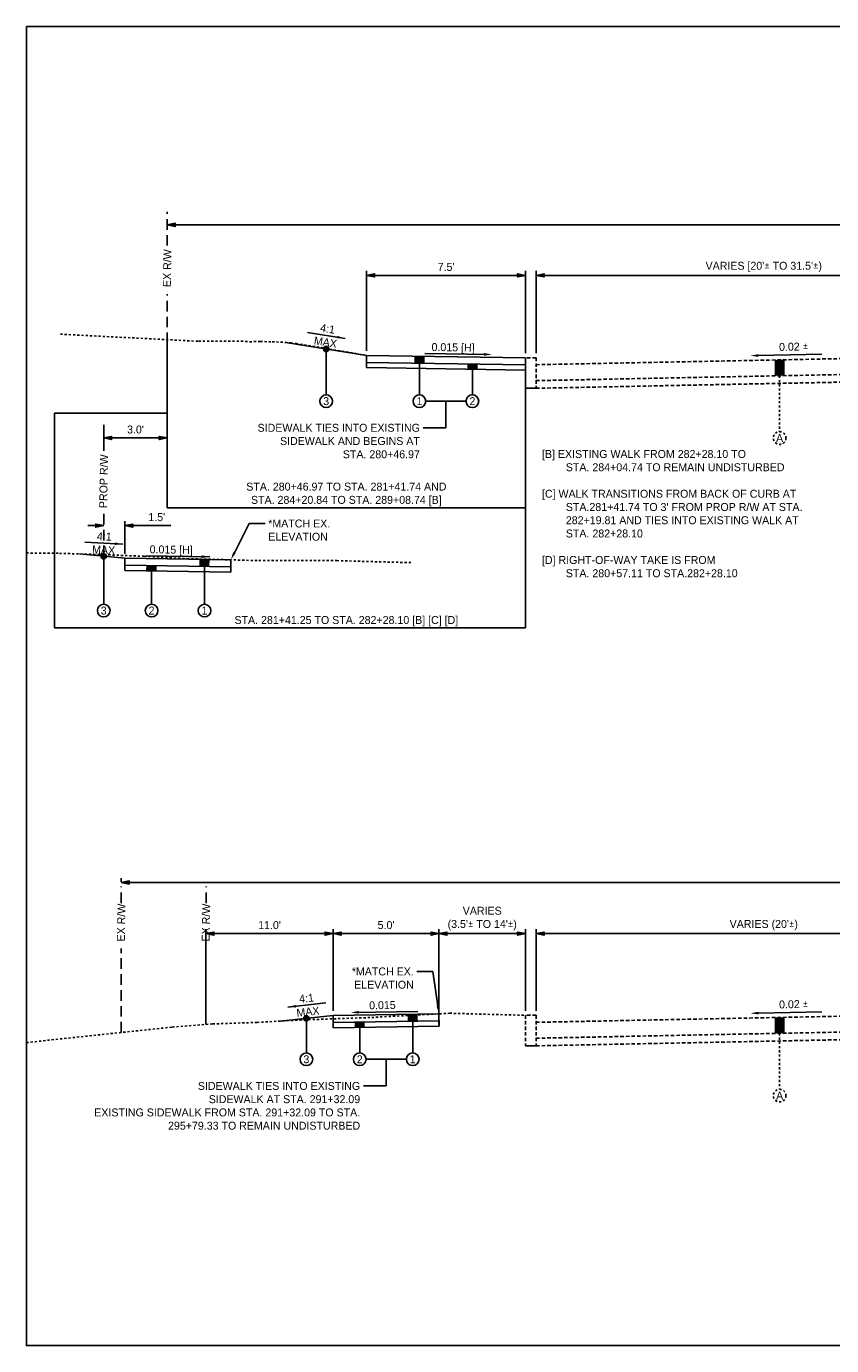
# Model space of a CAD drawing. Header units: feet. Extents: x 19045 to 19260, y 13883 to 14018.
# Tile 5 of 8: x 19045 to 19083, y 13956 to 14018. Entities that reach past the tile are written whole.
import ezdxf
from ezdxf import colors
from ezdxf.entities.mleader import LeaderData, LeaderLine
from ezdxf.math import Vec2, Vec3

# ---------------------------------------------------------------- set-up
doc = ezdxf.new("R2010")
doc.units = ezdxf.units.FT
doc.header["$MEASUREMENT"] = 0
for name, pattern in [('cl5', [25, 1.25, -1.25, 20, -1.25, 1.25]), ('DASHED', [0.75, 0.5, -0.25]), ('DASHED2', [0.375, 0.25, -0.125]), ('OhDOT_USTN2', [0.11, 0.069, -0.041]), ('OhDOT_USTN3', [0.22, 0.165, -0.055])]:
    doc.linetypes.add(name, pattern=pattern)
for name, color, linetype in [('CM_P_Sidewalk', 254, 'Continuous'), ('PF_X_Ground_Line', 3, 'OhDOT_USTN2'), ('PV_P_EOP', 7, 'Continuous'), ('PV_P_Text', 10, 'Continuous'), ('PV_X_EOP', 7, 'OhDOT_USTN3'), ('RW_X_CL_5', 6, 'cl5'), ('RW_X_Right_of_Way', 7, 'ROWEX-COEC')]:
    doc.layers.add(name, color=color, linetype=linetype)
doc.styles.add('Slanted-Normal', font='font31.shx', dxfattribs={"height": 0.125})
doc.styles.get("Standard").update_dxf_attribs({"font": 'font31.shx'})
doc.styles.add('Straight-Normal', font='font30.shx', dxfattribs={"height": 0.14})
doc.linetypes.add('ROWEX-COEC', pattern='A,0.75,-0.05,["Ex R/W",Straight-Normal,S=1,R=0,X=0,Y=-0.06],-0.7,0.75,-0.3,0.75,-0.3,0.75,-0.3,0.75,-0.3', length=5.7)
doc.dimstyles.new('Dec-1  Slanted', dxfattribs={"dimtxt": 0.125, "dimasz": 0.125, "dimexe": 0.07, "dimexo": 0.07, "dimgap": 0.07, "dimtad": 1, "dimdec": 1, "dimzin": 3, "dimdsep": 46, "dimtxsty": 'Slanted-Normal', "dimblk": 'Dim1', "dimcen": 0, "dimclrd": 95, "dimclre": 95, "dimclrt": 7, "dimadec": 1, "dimazin": 3, "dimtfac": 1, "dimtdec": 1, "dimtix": 1, "dimtofl": 0, "dimtmove": 1, "dimatfit": 3, "dimldrblk": 'Dim1', "dimfxl": 1, "dimtolj": 1, "dimtzin": 0, "dimlwd": -1, "dimlwe": -1, "dimarcsym": 0})

# ---------------------------------------------------------------- blocks, each defined once
blk = doc.blocks.new('Dim1')
h = blk.add_hatch(color=4)
h.dxf.hatch_style = 1
h.paths.add_polyline_path([(0, 0), (-1, -0.2), (-1, 0.2)])
at = {"color": 4}
blk.add_lwpolyline([(0, 0), (-1, -0.2), (-1, 0.2), (0, 0)], dxfattribs=at)
blk = doc.blocks.new('*D891')
at = {"layer": 'Defpoints', "color": 0, "transparency": 16777216}
for p in [(19051.78, 14008.767), (19051.78, 14008.584), (19127.775, 14008.602)]:
    blk.add_point(p, dxfattribs=at)
at = {"layer": 'PV_P_Text', "color": 95, "linetype": 'Continuous', "transparency": 16777216}
for p, q in [((19051.78, 14008.794), (19051.78, 14008.977)), ((19127.4, 14008.767), (19052.155, 14008.767)), ((19127.775, 14008.812), (19127.775, 14008.977))]:
    blk.add_line(p, q, dxfattribs=at)
at = {"layer": 'PV_P_Text', "color": 95, "transparency": 16777216, "xscale": 0.375, "yscale": 0.375, "zscale": 0.375, "rotation": 180}
blk.add_blockref('Dim1', (19051.78, 14008.767), dxfattribs=at)
at = {"layer": 'PV_P_Text', "color": 95, "transparency": 16777216, "xscale": 0.375, "yscale": 0.375, "zscale": 0.375}
blk.add_blockref('Dim1', (19127.775, 14008.767), dxfattribs=at)
at = {"layer": 'PV_P_Text', "color": 7, "transparency": 16777216, "insert": (19090.692, 14009.165), "char_height": 0.375, "attachment_point": 5, "style": 'Slanted-Normal'}
blk.add_mtext("\\A1;80.0' RIGHT-OF-WAY", dxfattribs=at)
blk = doc.blocks.new('*D893')
at = {"layer": 'Defpoints', "color": 0, "transparency": 16777216}
for p in [(19069.192, 14006.387), (19090.692, 14006.387), (19069.192, 14002.5)]:
    blk.add_point(p, dxfattribs=at)
at = {"layer": 'PV_P_Text', "color": 95, "linetype": 'Continuous', "transparency": 16777216}
for p, q in [((19069.192, 14002.71), (19069.192, 14006.597)), ((19090.317, 14006.387), (19069.567, 14006.387))]:
    blk.add_line(p, q, dxfattribs=at)
at = {"layer": 'PV_P_Text', "color": 95, "transparency": 16777216, "xscale": 0.375, "yscale": 0.375, "zscale": 0.375, "rotation": 180}
blk.add_blockref('Dim1', (19069.192, 14006.387), dxfattribs=at)
at = {"layer": 'PV_P_Text', "color": 95, "transparency": 16777216, "xscale": 0.375, "yscale": 0.375, "zscale": 0.375}
blk.add_blockref('Dim1', (19090.692, 14006.387), dxfattribs=at)
at = {"layer": 'PV_P_Text', "color": 7, "transparency": 16777216, "insert": (19079.942, 14006.784), "char_height": 0.375, "attachment_point": 5, "style": 'Slanted-Normal'}
blk.add_mtext("\\A1;VARIES [20'{\\fISOCPEUR|b0|i0|c0|p34;%%P} TO 31.5'{\\fISOCPEUR|b0|i0|c0|p34;%%P})", dxfattribs=at)
blk = doc.blocks.new('*D897')
at = {"layer": 'Defpoints', "color": 0, "transparency": 16777216}
for p in [(19068.692, 14006.387), (19061.192, 14002.612), (19068.692, 14002.5)]:
    blk.add_point(p, dxfattribs=at)
at = {"layer": 'PV_P_Text', "color": 95, "linetype": 'Continuous', "transparency": 16777216}
for p, q in [((19061.192, 14002.822), (19061.192, 14006.597)), ((19061.567, 14006.387), (19068.317, 14006.387)), ((19068.692, 14002.71), (19068.692, 14006.597))]:
    blk.add_line(p, q, dxfattribs=at)
at = {"layer": 'PV_P_Text', "color": 95, "transparency": 16777216, "xscale": 0.375, "yscale": 0.375, "zscale": 0.375, "rotation": 180}
blk.add_blockref('Dim1', (19061.192, 14006.387), dxfattribs=at)
at = {"layer": 'PV_P_Text', "color": 95, "transparency": 16777216, "xscale": 0.375, "yscale": 0.375, "zscale": 0.375}
blk.add_blockref('Dim1', (19068.692, 14006.387), dxfattribs=at)
at = {"layer": 'PV_P_Text', "color": 7, "transparency": 16777216, "insert": (19064.942, 14006.784), "char_height": 0.375, "attachment_point": 5, "style": 'Slanted-Normal'}
blk.add_mtext("\\A1;7.5'", dxfattribs=at)
blk = doc.blocks.new('*D899')
at = {"layer": 'Defpoints', "color": 0, "transparency": 16777216}
for p in [(19051.78, 13998.715), (19048.78, 13998.114), (19051.78, 13997.279)]:
    blk.add_point(p, dxfattribs=at)
at = {"layer": 'PV_P_Text', "color": 95, "linetype": 'Continuous', "transparency": 16777216}
for p, q in [((19048.78, 13998.324), (19048.78, 13998.925)), ((19051.78, 13997.489), (19051.78, 13998.925)), ((19049.155, 13998.715), (19051.405, 13998.715))]:
    blk.add_line(p, q, dxfattribs=at)
at = {"layer": 'PV_P_Text', "color": 95, "transparency": 16777216, "xscale": 0.375, "yscale": 0.375, "zscale": 0.375, "rotation": 180}
blk.add_blockref('Dim1', (19048.78, 13998.715), dxfattribs=at)
at = {"layer": 'PV_P_Text', "color": 95, "transparency": 16777216, "xscale": 0.375, "yscale": 0.375, "zscale": 0.375}
blk.add_blockref('Dim1', (19051.78, 13998.715), dxfattribs=at)
at = {"layer": 'PV_P_Text', "color": 7, "transparency": 16777216, "insert": (19050.28, 13999.112), "char_height": 0.375, "attachment_point": 5, "style": 'Slanted-Normal'}
blk.add_mtext("\\A1;3.0'", dxfattribs=at)
blk = doc.blocks.new('*D900')
at = {"layer": 'Defpoints', "color": 0, "transparency": 16777216}
for p in [(19048.78, 13994.579), (19049.78, 13994.579), (19049.78, 13993.038)]:
    blk.add_point(p, dxfattribs=at)
at = {"layer": 'PV_P_Text', "color": 95, "linetype": 'Continuous', "transparency": 16777216}
for p, q in [((19048.405, 13994.579), (19048.03, 13994.579)), ((19049.78, 13993.248), (19049.78, 13994.789)), ((19050.155, 13994.579), (19051.944, 13994.579))]:
    blk.add_line(p, q, dxfattribs=at)
at = {"layer": 'PV_P_Text', "color": 95, "transparency": 16777216, "xscale": 0.375, "yscale": 0.375, "zscale": 0.375}
blk.add_blockref('Dim1', (19048.78, 13994.579), dxfattribs=at)
at = {"layer": 'PV_P_Text', "color": 95, "transparency": 16777216, "xscale": 0.375, "yscale": 0.375, "zscale": 0.375, "rotation": 180}
blk.add_blockref('Dim1', (19049.78, 13994.579), dxfattribs=at)
at = {"layer": 'PV_P_Text', "color": 7, "transparency": 16777216, "insert": (19051.283, 13994.976), "char_height": 0.375, "attachment_point": 5, "style": 'Slanted-Normal'}
blk.add_mtext("\\A1;1.5'", dxfattribs=at)
blk = doc.blocks.new('*D903')
at = {"layer": 'Defpoints', "color": 0, "transparency": 16777216}
for p in [(19069.192, 13975.327), (19090.692, 13975.327), (19069.192, 13971.471)]:
    blk.add_point(p, dxfattribs=at)
at = {"layer": 'PV_P_Text', "color": 95, "linetype": 'Continuous', "transparency": 16777216}
for p, q in [((19069.192, 13971.681), (19069.192, 13975.537)), ((19090.317, 13975.327), (19069.567, 13975.327))]:
    blk.add_line(p, q, dxfattribs=at)
at = {"layer": 'PV_P_Text', "color": 95, "transparency": 16777216, "xscale": 0.375, "yscale": 0.375, "zscale": 0.375, "rotation": 180}
blk.add_blockref('Dim1', (19069.192, 13975.327), dxfattribs=at)
at = {"layer": 'PV_P_Text', "color": 95, "transparency": 16777216, "xscale": 0.375, "yscale": 0.375, "zscale": 0.375}
blk.add_blockref('Dim1', (19090.692, 13975.327), dxfattribs=at)
at = {"layer": 'PV_P_Text', "color": 7, "transparency": 16777216, "insert": (19079.942, 13975.725), "char_height": 0.375, "attachment_point": 5, "style": 'Slanted-Normal'}
blk.add_mtext("\\A1;VARIES (20'{\\fISOCPEUR|b0|i0|c0|p34;%%P})", dxfattribs=at)
blk = doc.blocks.new('*D906')
at = {"layer": 'Defpoints', "color": 0, "transparency": 16777216}
for p in [(19064.609, 13975.327), (19064.609, 13971.541), (19068.692, 13971.471)]:
    blk.add_point(p, dxfattribs=at)
at = {"layer": 'PV_P_Text', "color": 95, "linetype": 'Continuous', "transparency": 16777216}
for p, q in [((19064.609, 13971.751), (19064.609, 13975.537)), ((19068.317, 13975.327), (19064.984, 13975.327)), ((19068.692, 13971.681), (19068.692, 13975.537))]:
    blk.add_line(p, q, dxfattribs=at)
at = {"layer": 'PV_P_Text', "color": 95, "transparency": 16777216, "xscale": 0.375, "yscale": 0.375, "zscale": 0.375, "rotation": 180}
blk.add_blockref('Dim1', (19064.609, 13975.327), dxfattribs=at)
at = {"layer": 'PV_P_Text', "color": 95, "transparency": 16777216, "xscale": 0.375, "yscale": 0.375, "zscale": 0.375}
blk.add_blockref('Dim1', (19068.692, 13975.327), dxfattribs=at)
at = {"layer": 'PV_P_Text', "color": 7, "transparency": 16777216, "insert": (19066.65, 13976.037), "char_height": 0.375, "attachment_point": 5, "style": 'Slanted-Normal'}
blk.add_mtext("\\A1;VARIES \\P(3.5'{\\fISOCPEUR|b0|i0|c0|p34;%%P} TO 14'{\\fISOCPEUR|b0|i0|c0|p34;%%P})", dxfattribs=at)
blk = doc.blocks.new('*D907')
at = {"layer": 'Defpoints', "color": 0, "transparency": 16777216}
for p in [(19059.609, 13975.327), (19059.609, 13971.466), (19064.609, 13971.541)]:
    blk.add_point(p, dxfattribs=at)
at = {"layer": 'PV_P_Text', "color": 95, "linetype": 'Continuous', "transparency": 16777216}
for p, q in [((19059.609, 13971.676), (19059.609, 13975.537)), ((19064.234, 13975.327), (19059.984, 13975.327)), ((19064.609, 13971.751), (19064.609, 13975.537))]:
    blk.add_line(p, q, dxfattribs=at)
at = {"layer": 'PV_P_Text', "color": 95, "transparency": 16777216, "xscale": 0.375, "yscale": 0.375, "zscale": 0.375, "rotation": 180}
blk.add_blockref('Dim1', (19059.609, 13975.327), dxfattribs=at)
at = {"layer": 'PV_P_Text', "color": 95, "transparency": 16777216, "xscale": 0.375, "yscale": 0.375, "zscale": 0.375}
blk.add_blockref('Dim1', (19064.609, 13975.327), dxfattribs=at)
at = {"layer": 'PV_P_Text', "color": 7, "transparency": 16777216, "insert": (19062.109, 13975.725), "char_height": 0.375, "attachment_point": 5, "style": 'Slanted-Normal'}
blk.add_mtext("\\A1;5.0'", dxfattribs=at)
blk = doc.blocks.new('*D909')
at = {"layer": 'Defpoints', "color": 0, "transparency": 16777216}
for p in [(19049.612, 13977.739), (19049.612, 13977.556), (19127.775, 13977.574)]:
    blk.add_point(p, dxfattribs=at)
at = {"layer": 'PV_P_Text', "color": 95, "linetype": 'Continuous', "transparency": 16777216}
for p, q in [((19049.612, 13977.766), (19049.612, 13977.949)), ((19127.4, 13977.739), (19049.987, 13977.739)), ((19127.775, 13977.784), (19127.775, 13977.949))]:
    blk.add_line(p, q, dxfattribs=at)
at = {"layer": 'PV_P_Text', "color": 95, "transparency": 16777216, "xscale": 0.375, "yscale": 0.375, "zscale": 0.375, "rotation": 180}
blk.add_blockref('Dim1', (19049.612, 13977.739), dxfattribs=at)
at = {"layer": 'PV_P_Text', "color": 95, "transparency": 16777216, "xscale": 0.375, "yscale": 0.375, "zscale": 0.375}
blk.add_blockref('Dim1', (19127.775, 13977.739), dxfattribs=at)
at = {"layer": 'PV_P_Text', "color": 7, "transparency": 16777216, "insert": (19090.692, 13978.449), "char_height": 0.375, "width": 10.38928, "attachment_point": 5, "style": 'Slanted-Normal'}
blk.add_mtext("\\A1;80.0' RIGHT-OF-WAY\\PWIDENS TO 90' AT STA. 291+60.13", dxfattribs=at)
blk = doc.blocks.new('*D910')
at = {"layer": 'Defpoints', "color": 0, "transparency": 16777216}
for p in [(19053.609, 13975.327), (19059.609, 13971.466), (19053.609, 13971.04)]:
    blk.add_point(p, dxfattribs=at)
at = {"layer": 'PV_P_Text', "color": 95, "linetype": 'Continuous', "transparency": 16777216}
for p, q in [((19053.609, 13971.25), (19053.609, 13975.537)), ((19059.234, 13975.327), (19053.984, 13975.327)), ((19059.609, 13971.676), (19059.609, 13975.537))]:
    blk.add_line(p, q, dxfattribs=at)
at = {"layer": 'PV_P_Text', "color": 95, "transparency": 16777216, "xscale": 0.375, "yscale": 0.375, "zscale": 0.375, "rotation": 180}
blk.add_blockref('Dim1', (19053.609, 13975.327), dxfattribs=at)
at = {"layer": 'PV_P_Text', "color": 95, "transparency": 16777216, "xscale": 0.375, "yscale": 0.375, "zscale": 0.375}
blk.add_blockref('Dim1', (19059.609, 13975.327), dxfattribs=at)
at = {"layer": 'PV_P_Text', "color": 7, "transparency": 16777216, "insert": (19056.609, 13975.725), "char_height": 0.375, "attachment_point": 5, "style": 'Slanted-Normal'}
blk.add_mtext("\\A1;11.0'", dxfattribs=at)

msp = doc.modelspace()

# ---------------------------------------------------------------- hatches: boundary and pattern name
at = {"layer": 'PV_P_Text'}
h = msp.add_hatch(color=256, dxfattribs=at)
h.dxf.hatch_style = 1
edge = h.paths.add_edge_path()
edge.add_arc((19059.283, 14002.916), 0.125, 0, 360)
h = msp.add_hatch(color=256, dxfattribs=at)
h.dxf.hatch_style = 1
h.paths.add_polyline_path([(19063.888, 14002.575), (19063.488, 14002.581), (19063.488, 14002.248), (19063.888, 14002.242)])
h = msp.add_hatch(color=256, dxfattribs=at)
h.dxf.hatch_style = 1
h.paths.add_polyline_path([(19066.388, 14002.204), (19065.988, 14002.21), (19065.988, 14001.96), (19066.388, 14001.954)])
h = msp.add_hatch(color=256, dxfattribs=at)
h.dxf.hatch_style = 1
h.paths.add_polyline_path([(19080.492, 14002.396), (19080.892, 14002.404), (19080.892, 14001.653), (19080.492, 14001.645)])
h = msp.add_hatch(color=256, dxfattribs=at)
h.dxf.hatch_style = 1
edge = h.paths.add_edge_path()
edge.add_arc((19048.78, 13993.133), 0.125, 0, 360)
h = msp.add_hatch(color=256, dxfattribs=at)
h.dxf.hatch_style = 1
h.paths.add_polyline_path([(19050.829, 13992.689), (19051.239, 13992.683), (19051.239, 13992.433), (19050.822, 13992.439)])
h = msp.add_hatch(color=256, dxfattribs=at)
h.dxf.hatch_style = 1
h.paths.add_polyline_path([(19053.339, 13992.985), (19053.739, 13992.979), (19053.729, 13992.646), (19053.329, 13992.652)])
h = msp.add_hatch(color=256, dxfattribs=at)
h.dxf.hatch_style = 1
edge = h.paths.add_edge_path()
edge.add_arc((19058.348, 13971.331), 0.125, 0, 360)
h = msp.add_hatch(color=256, dxfattribs=at)
h.dxf.hatch_style = 1
h.paths.add_polyline_path([(19063.168, 13971.519), (19063.568, 13971.525), (19063.568, 13971.192), (19063.168, 13971.186)])
h = msp.add_hatch(color=256, dxfattribs=at)
h.dxf.hatch_style = 1
h.paths.add_polyline_path([(19060.668, 13971.149), (19061.068, 13971.155), (19061.068, 13970.905), (19060.668, 13970.899)])
h = msp.add_hatch(color=256, dxfattribs=at)
h.dxf.hatch_style = 1
h.paths.add_polyline_path([(19080.492, 13971.367), (19080.892, 13971.375), (19080.892, 13970.625), (19080.492, 13970.617)])

# ---------------------------------------------------------------- linework, layer by layer
at = {"layer": 'PF_X_Ground_Line'}
for points in [[(19046.735, 14003.612), (19053.259, 14003.275), (19055.265, 14003.283), (19055.674, 14003.251), (19056.178, 14003.269), (19056.74, 14003.246), (19057.133, 14003.239), (19057.616, 14003.2), (19057.867, 14003.177), (19061.192, 14002.612)], [(19045.13, 13993.288), (19046.691, 13993.27), (19048.595, 13993.211), (19050.696, 13993.133), (19052.721, 13993.02), (19056.106, 13992.926), (19059.785, 13992.925), (19063.364, 13992.828)], [(19045.13, 13970.185), (19052.019, 13970.916), (19053.924, 13971.064), (19056.025, 13971.138), (19058.05, 13971.249), (19061.435, 13971.37), (19065.113, 13971.568), (19068.692, 13971.471)]]:
    msp.add_lwpolyline(points, dxfattribs=at)
at = {"layer": 'PV_P_EOP', "linetype": 'DASHED'}
for points in [[(19051.78, 14007.789), (19051.78, 14009.38)], [(19051.78, 14003.186), (19051.78, 14005.495)], [(19048.78, 13998.114), (19048.78, 13999.327)], [(19048.78, 13993.133), (19048.78, 13995.185)], [(19049.612, 13976.761), (19049.612, 13977.556)], [(19053.612, 13976.761), (19053.612, 13977.556)], [(19049.609, 13970.66), (19049.609, 13974.616)], [(19053.609, 13971.04), (19053.609, 13974.616)]]:
    msp.add_lwpolyline(points, dxfattribs=at)
at = {"layer": 'PV_P_EOP', "linetype": 'Continuous'}
msp.add_lwpolyline([(19064.609, 13971.04), (19064.609, 13974.331)], dxfattribs=at)
at = {"layer": 'PV_P_Text', "linetype": 'ByBlock', "lineweight": -2}
for p, q in [((19058.394, 14003.696), (19060.172, 14003.413)), ((19063.942, 14002.701), (19066.942, 14002.656)), ((19079.687, 14002.604), (19082.688, 14002.664)), ((19064.938, 13999.194), (19063.858, 13999.194)), ((19049.68, 13993.706), (19047.882, 13993.795)), ((19053.785, 13993.108), (19050.784, 13993.153)), ((19059.27, 13972.055), (19057.48, 13971.859)), ((19063.609, 13971.656), (19060.608, 13971.611)), ((19079.687, 13971.576), (19082.688, 13971.636)), ((19062.118, 13968.139), (19061.038, 13968.139))]:
    msp.add_line(p, q, dxfattribs=at)
at = {"layer": 'PV_P_Text'}
for points in [[(19051.78, 14003.186), (19051.78, 13995.423)], [(19061.192, 14002.612), (19057.374, 14003.219)], [(19059.283, 14002.916), (19059.283, 14000.75)], [(19061.192, 14002.612), (19068.692, 14002.5)], [(19061.192, 14002.032), (19061.192, 14002.612)], [(19063.488, 14002.581), (19063.488, 14002.248)], [(19063.888, 14002.575), (19063.888, 14002.242)], [(19061.192, 14002.282), (19068.692, 14002.17)], [(19061.192, 14002.032), (19068.692, 14001.92)], [(19063.688, 14002.245), (19063.688, 14000.75)], [(19065.988, 14002.21), (19065.988, 14001.96)], [(19066.188, 14001.957), (19066.188, 14000.75)], [(19066.388, 14002.204), (19066.388, 14001.954)], [(19068.692, 14001.92), (19068.692, 14002.5)], [(19068.692, 14002.5), (19068.692, 13989.76)], [(19080.492, 14002.396), (19080.492, 14001.645)], [(19080.892, 14002.404), (19080.892, 14001.653)], [(19063.988, 14000.45), (19065.888, 14000.45)], [(19051.78, 13999.888), (19046.462, 13999.888), (19046.462, 13989.76), (19068.692, 13989.76)], [(19068.692, 13995.423), (19051.78, 13995.423)], [(19047.643, 13993.241), (19049.78, 13993.038)], [(19048.78, 13993.133), (19048.78, 13990.869)], [(19049.78, 13993.038), (19054.78, 13992.963)], [(19049.78, 13993.038), (19049.78, 13992.455)], [(19049.78, 13992.705), (19054.775, 13992.63)], [(19050.829, 13992.689), (19050.822, 13992.439)], [(19051.239, 13992.683), (19051.239, 13992.433)], [(19053.339, 13992.985), (19053.329, 13992.652)], [(19053.539, 13992.654), (19053.539, 13990.869)], [(19053.739, 13992.979), (19053.729, 13992.646)], [(19054.78, 13992.679), (19054.78, 13992.963)], [(19054.78, 13992.679), (19054.785, 13992.38)], [(19049.78, 13992.455), (19054.785, 13992.38)], [(19051.039, 13992.436), (19051.039, 13990.869)], [(19057.088, 13971.197), (19059.609, 13971.466)], [(19059.609, 13971.466), (19064.609, 13971.541)], [(19059.609, 13971.466), (19059.618, 13970.883)], [(19063.168, 13971.519), (19063.168, 13971.186)], [(19063.568, 13971.525), (19063.568, 13971.192)], [(19064.609, 13971.541), (19064.618, 13970.958)], [(19058.348, 13971.331), (19058.348, 13969.695)], [(19059.614, 13971.133), (19064.614, 13971.208)], [(19059.618, 13970.883), (19064.618, 13970.958)], [(19060.668, 13971.149), (19060.668, 13970.899)], [(19060.868, 13970.902), (19060.868, 13969.695)], [(19061.068, 13971.155), (19061.068, 13970.905)], [(19063.368, 13971.189), (19063.368, 13969.695)], [(19080.492, 13971.367), (19080.492, 13970.617)], [(19080.892, 13971.375), (19080.892, 13970.625)], [(19061.168, 13969.395), (19063.068, 13969.395)]]:
    msp.add_lwpolyline(points, dxfattribs=at)
at = {"layer": 'PV_P_Text', "linetype": 'DASHED2', "ltscale": 0.333}
for points in [[(19080.692, 14001.649), (19080.692, 13999.01)], [(19080.692, 13970.621), (19080.692, 13967.982)]]:
    msp.add_lwpolyline(points, dxfattribs=at)
at = {"layer": 'PV_P_Text', "linetype": 'ByBlock', "lineweight": -2}
for points in [[(19064.938, 14000.45), (19064.938, 13999.194)], [(19062.118, 13969.395), (19062.118, 13968.139)]]:
    msp.add_lwpolyline(points, dxfattribs=at)
at = {"layer": 'PV_P_Text'}
for centre, radius in [((19059.283, 14002.916), 0.125), ((19059.283, 14000.45), 0.3), ((19063.688, 14000.45), 0.3), ((19066.188, 14000.45), 0.3), ((19048.78, 13993.133), 0.125), ((19048.78, 13990.569), 0.3), ((19051.039, 13990.569), 0.3), ((19053.539, 13990.569), 0.3), ((19058.348, 13971.331), 0.125), ((19058.348, 13969.395), 0.3), ((19060.868, 13969.395), 0.3), ((19063.368, 13969.395), 0.3)]:
    msp.add_circle(centre, radius, dxfattribs=at)
at = {"layer": 'PV_P_Text', "linetype": 'DASHED2', "ltscale": 0.333}
for centre in [(19080.692, 13998.71), (19080.692, 13967.682)]:
    msp.add_circle(centre, 0.3, dxfattribs=at)
at = {"layer": 'PV_P_Text'}
for points in [[(19059.792, 14003.411), (19060.172, 14003.413), (19059.811, 14003.534)], [(19066.728, 14002.596), (19067.104, 14002.653), (19066.73, 14002.721)], [(19079.686, 14002.666), (19079.312, 14002.596), (19079.688, 14002.541)], [(19049.309, 13993.787), (19049.68, 13993.706), (19049.302, 13993.662)], [(19053.411, 13993.176), (19053.785, 13993.108), (19053.409, 13993.051)], [(19057.86, 13971.838), (19057.48, 13971.859), (19057.846, 13971.962)], [(19060.822, 13971.551), (19060.447, 13971.608), (19060.821, 13971.676)], [(19079.686, 13971.638), (19079.312, 13971.568), (19079.688, 13971.513)]]:
    msp.add_solid(points, dxfattribs=at)
at = {"layer": 'PV_X_EOP'}
for points in [[(19069.192, 14002.17), (19090.692, 14002.6)], [(19069.192, 14002.5), (19068.692, 14002.5), (19068.692, 14001.06)], [(19069.192, 14002.5), (19069.192, 14001.06)], [(19069.192, 14001.419), (19090.692, 14001.849)], [(19069.192, 14001.06), (19090.692, 14001.49)], [(19069.192, 13971.471), (19068.692, 13971.471), (19068.692, 13970.031)], [(19069.192, 13971.141), (19090.692, 13971.571)], [(19069.192, 13971.471), (19069.192, 13970.031)], [(19069.192, 13970.391), (19090.692, 13970.821)], [(19069.192, 13970.031), (19090.692, 13970.461)]]:
    msp.add_lwpolyline(points, dxfattribs=at)
at = {"layer": 'RW_X_CL_5', "linetype": 'ByBlock'}
msp.add_lwpolyline([(19045.13, 14018.135), (19045.13, 13955.885), (19136.254, 13955.885), (19136.254, 14018.135)], close=True, dxfattribs=at)
at = {"layer": 'RW_X_Right_of_Way'}
for points in [[(19069.192, 14001.06), (19068.692, 14001.06)], [(19069.192, 13970.031), (19068.692, 13970.031)]]:
    msp.add_lwpolyline(points, dxfattribs=at)

# ---------------------------------------------------------------- texts
at = {"layer": 'CM_P_Sidewalk', "insert": (19069.097, 13998.145), "char_height": 0.375, "attachment_point": 1}
msp.add_mtext_dynamic_manual_height_columns("\\pxi-3,l4,t4;[B] EXISTING WALK FROM 282+28.10 TO \\P^ISTA. 284+04.74 TO REMAIN UNDISTURBED\\P\\P[C] WALK TRANSITIONS FROM BACK OF CURB AT STA.281+41.74 TO 3' FROM PROP R/W AT STA. 282+19.81 AND TIES INTO EXISTING WALK AT STA. 282+28.10\\P\\P[D] RIGHT-OF-WAY TAKE IS FROM \\P^ISTA. 280+57.11 TO STA.282+28.10", width=13.016, gutter_width=42, heights=[0], dxfattribs=at)
at = {"layer": 'PV_P_Text', "style": 'Slanted-Normal'}
for s, rotation, p in [('4:1', 350.9609, (19058.979, 14003.737)), ('MAX', 350.9609, (19058.685, 14003.136)), ('0.015 [H]', 359.14063, (19064.254, 14002.82)), ('4:1', 357.15778, (19048.453, 13993.899)), ('MAX', 357.15778, (19048.225, 13993.271)), ('0.015 [H]', 359.14063, (19050.947, 13993.274)), ('4:1', 6.24462, (19058.028, 13972.052)), ('0.015', 0.85937, (19061.314, 13971.753)), ('MAX', 6.24462, (19057.902, 13971.395))]:
    msp.add_text(s, height=0.375, rotation=rotation, dxfattribs=at).set_placement(p)
at = {"layer": 'PV_P_Text', "char_height": 0.375, "attachment_point": 5, "style": 'Slanted-Normal'}
for s, insert, width, rotation in [('EX R/W', (19051.78, 14006.725), 2.18377, 88.85424), ('0.02 {\\fISOCPEUR|b0|i0|c0|p34;%%P}', (19081.349, 14003.021), 29.24884, 1.28192), ('PROP R/W', (19048.78, 13996.672), 2.93596, 88.85424), ('EX R/W', (19049.609, 13975.846), 2.18377, 88.85424), ('EX R/W', (19053.609, 13975.846), 2.18377, 88.85424), ('0.02 {\\fISOCPEUR|b0|i0|c0|p34;%%P}', (19081.349, 13971.993), 29.24884, 1.28192)]:
    msp.add_mtext(s, dxfattribs=dict(at, insert=insert, width=width, rotation=rotation))
for s, insert in [('3', (19059.283, 14000.45)), ('1', (19063.688, 14000.45)), ('2', (19066.188, 14000.45)), ('A', (19080.692, 13998.71)), ('3', (19048.78, 13990.569)), ('2', (19051.039, 13990.569)), ('1', (19053.539, 13990.569)), ('3', (19058.348, 13969.395)), ('2', (19060.868, 13969.395)), ('1', (19063.368, 13969.395)), ('A', (19080.692, 13967.682))]:
    msp.add_mtext_dynamic_manual_height_columns(s, width=2.46234, gutter_width=0.625, heights=[0], dxfattribs=dict(at, insert=insert))
at = {"layer": 'PV_P_Text', "char_height": 0.375, "attachment_point": 3}
for s, insert, width in [('SIDEWALK TIES INTO EXISTING SIDEWALK AND BEGINS AT\\PSTA. 280+46.97', (19063.708, 13999.382), 8.51947), ('SIDEWALK TIES INTO EXISTING \\PSIDEWALK AT STA. 291+32.09\\PEXISTING SIDEWALK FROM STA. 291+32.09 TO STA. 295+79.33 TO REMAIN UNDISTURBED', (19060.888, 13968.326), 13.03104)]:
    msp.add_mtext(s, dxfattribs=dict(at, insert=insert, width=width))
at = {"layer": 'PV_P_Text', "char_height": 0.375, "width": 16.68248, "attachment_point": 5, "style": 'Slanted-Normal'}
for s, insert in [('STA. 280+46.97 TO STA. 281+41.74 AND \\PSTA. 284+20.84 TO STA. 289+08.74 [B]', (19060.236, 13996.049)), ('STA. 281+41.25 TO STA. 282+28.10 [B] [C] [D]', (19060.236, 13990.068))]:
    msp.add_mtext(s, dxfattribs=dict(at, insert=insert))

# ---------------------------------------------------------------- dimensions: what is measured, and where the dimension line sits
at = {"layer": 'PV_P_Text'}
for base, p1, p2, text, picture, middle in [((19051.78, 14008.767), (19127.775, 14008.602), (19051.78, 14008.584), "80.0' RIGHT-OF-WAY", '*D891', (19090.692, 14008.767)), ((19051.78, 13998.715), (19048.78, 13998.114), (19051.78, 13997.279), "3.0'", '*D899', (19050.28, 13998.715)), ((19049.78, 13994.579), (19048.78, 13994.579), (19049.78, 13993.038), "1.5'", '*D900', (19051.283, 13994.579)), ((19049.612, 13977.739), (19127.775, 13977.574), (19049.612, 13977.556), "80.0' RIGHT-OF-WAY\\PWIDENS TO 90' AT STA. 291+60.13", '*D909', (19090.692, 13977.739))]:
    dim = msp.add_linear_dim(base=base, p1=p1, p2=p2, text=text, dimstyle='Dec-1  Slanted', override={"dimpost": "'"}, dxfattribs=at)
    dim.commit()
    dim.dimension.update_dxf_attribs({"geometry": picture, "text_midpoint": middle, "dimtype": 160})
for base, p1, p2, text, picture, middle in [((19069.192, 14006.387), (19090.692, 14006.387), (19069.192, 14002.5), "VARIES [20'{\\fISOCPEUR|b0|i0|c0|p34;%%P} TO 31.5'{\\fISOCPEUR|b0|i0|c0|p34;%%P})", '*D893', (19079.942, 14006.784)), ((19068.692, 14006.387), (19061.192, 14002.612), (19068.692, 14002.5), "7.5'", '*D897', (19064.942, 14006.784)), ((19069.192, 13975.327), (19090.692, 13975.327), (19069.192, 13971.471), "VARIES (20'{\\fISOCPEUR|b0|i0|c0|p34;%%P})", '*D903', (19079.942, 13975.725))]:
    dim = msp.add_linear_dim(base=base, p1=p1, p2=p2, text=text, dimstyle='Dec-1  Slanted', override={"dimpost": "'"}, dxfattribs=at)
    dim.commit()
    dim.dimension.update_dxf_attribs({"geometry": picture, "text_midpoint": middle})
for base, p1, p2, text, picture, middle in [((19064.609, 13975.327), (19068.692, 13971.471), (19064.609, 13971.541), "VARIES \\P(3.5'{\\fISOCPEUR|b0|i0|c0|p34;%%P} TO 14'{\\fISOCPEUR|b0|i0|c0|p34;%%P})", '*D906', (19066.65, 13975.327)), ((19053.609, 13975.327), (19059.609, 13971.466), (19053.609, 13971.04), "11.0'", '*D910', (19056.609, 13975.327))]:
    dim = msp.add_linear_dim(base=base, p1=p1, p2=p2, angle=180, text=text, dimstyle='Dec-1  Slanted', override={"dimpost": "'"}, dxfattribs=at)
    dim.commit()
    dim.dimension.update_dxf_attribs({"geometry": picture, "text_midpoint": middle, "dimtype": 160})
dim = msp.add_linear_dim(base=(19059.609, 13975.327), p1=(19064.609, 13971.541), p2=(19059.609, 13971.466), angle=180, text="5.0'", dimstyle='Dec-1  Slanted', override={"dimpost": "'"}, dxfattribs=at)
dim.commit()
dim.dimension.update_dxf_attribs({"geometry": '*D907', "text_midpoint": (19062.109, 13975.725)})

# ---------------------------------------------------------------- leaders
at = {"layer": 'RW_X_Right_of_Way'}
ml = msp.add_multileader_mtext('Standard', dxfattribs=at)
ml.set_content('*MATCH EX. \\PELEVATION', color=256, style='Slanted-Normal')
ml.set_leader_properties()
ml.build(insert=Vec2(0, 0))
ml.multileader.update_dxf_attribs({"dogleg_length": 0.25, "arrow_head_size": 0.375, "scale": 3})
ctx = ml.context
ctx.base_point, ctx.scale, ctx.char_height, ctx.arrow_head_size, ctx.landing_gap_size, ctx.plane_origin = Vec3(19056.398, 13994.679), 3, 0.375, 0.375, 0.15, Vec3(19054.724, 13992.653)
notes = []
notes.append((ctx, [(1, (1, 1, 0), (19055.648, 13994.679), (1, 0), 0.75, [(0, [(19054.78, 13992.963)], 0, [])])]))
ctx.mtext.insert, ctx.mtext.flow_direction = Vec3(19056.548, 13994.866), 5
ml = msp.add_multileader_mtext('Standard', dxfattribs=at)
ml.set_content('*MATCH EX. \\PELEVATION', color=256, style='Slanted-Normal')
ml.set_leader_properties()
ml.build(insert=Vec2(0, 0))
ml.multileader.update_dxf_attribs({"dogleg_length": 0.25, "arrow_head_size": 0.375, "scale": 3})
ctx = ml.context
ctx.base_point, ctx.scale, ctx.char_height, ctx.arrow_head_size, ctx.landing_gap_size, ctx.plane_origin = Vec3(19060.067, 13973.54), 3, 0.375, 0.375, 0.15, Vec3(19064.553, 13971.515)
ctx.text_align_type = 2
notes.append((ctx, [(0, (1, 1, 0), (19064.319, 13973.54), (-1, 0), 0.75, [(0, [(19064.609, 13971.541)], 0, [])])]))
ctx.mtext.insert, ctx.mtext.alignment, ctx.mtext.flow_direction = Vec3(19063.419, 13973.728), 3, 5
for ctx, leaders in notes:
    for number, flags, end, landing, length, lines in leaders:
        leader = LeaderData()
        leader.index, (leader.has_last_leader_line, leader.has_dogleg_vector, leader.attachment_direction) = number, flags
        leader.last_leader_point, leader.dogleg_vector, leader.dogleg_length = Vec3(end), Vec3(landing), length
        for number, points, colour, breaks in lines:
            line = LeaderLine()
            line.index, line.vertices, line.color, line.breaks = number, Vec3.list(points), colors.encode_raw_color(colour), breaks
            leader.lines.append(line)
        ctx.leaders.append(leader)

doc.saveas('drawing.dxf')
